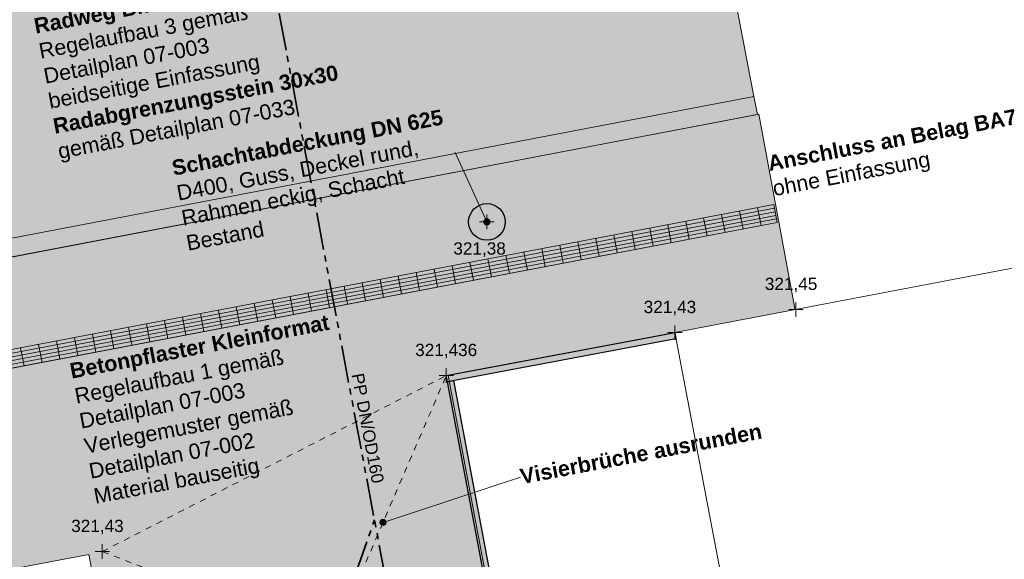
# Model space of a CAD drawing. Header units: metres. Extents: x 3500829 to 3508687, y 5372391 to 5379639.
# Tile 209 of 229: x 3504308 to 3504324, y 5375397 to 5375406. Entities that reach past the tile are written whole.
import ezdxf

# ---------------------------------------------------------------- set-up
doc = ezdxf.new("R2010")
doc.units = ezdxf.units.M
doc.header["$LTSCALE"] = 0.1
doc.linetypes.add('BHM Visierbruch', pattern=[1, 0.00254, -0.99746])
doc.linetypes.add('ISO-05 Lang gestrichelt doppelpunktiert', pattern=[8.636, 6.096, -0.762, 0.127, -0.762, 0.127, -0.762])
for name, color, linetype in [('0_Elemente', 7, 'Continuous'), ('0_Hochbau', 7, 'Continuous'), ('5_Beschriftung', 7, 'Continuous'), ('5_Elemente', 7, 'Continuous'), ('5_Flächen', 7, 'Continuous'), ('5_Leitungen', 7, 'Continuous')]:
    doc.layers.add(name, color=color, linetype=linetype)
doc.styles.add('Arial', font='arial.ttf')
doc.styles.add('Arial (bold)', font='arialbd.ttf')

# ---------------------------------------------------------------- blocks, each defined once
blk = doc.blocks.new('runder_Deckel')
at = {"linetype": 'Continuous', "lineweight": 0, "transparency": 33554687}
h = blk.add_hatch(color=252, dxfattribs=at)
edge = h.paths.add_edge_path()
edge.add_arc((0, 0), 0.4, 0, 360)
at = {"color": 252, "linetype": 'Continuous', "lineweight": 25, "transparency": 33554687}
blk.add_circle((0, 0), 0.4, dxfattribs=at)
blk = doc.blocks.new('Vermessungspunkt (2D)-10')
at = {"color": 250, "linetype": 'Continuous', "lineweight": 18, "true_color": 0x313131, "transparency": 33554687}
for p, q in [((-0.119, 0), (0.119, 0)), ((0, 0.119), (0, -0.119))]:
    blk.add_line(p, q, dxfattribs=at)
at = {"color": 250, "true_color": 0x313131, "transparency": 33554687, "insert": (-0.51, 0.402), "char_height": 0.2014, "attachment_point": 4, "line_spacing_factor": 0.970891, "style": 'Arial'}
blk.add_mtext('321,43', dxfattribs=at)
at = {"color": 0, "flags": 1}
for tag in ['Vermessungspunkt-Nr', 'Segment-Art', 'Segment-Länge', 'Segment-Winkel', 'Segment-Radius', 'Segment-Innenwinkel', 'Segment-Steigung', 'Segment-Richtung', 'Pfad_ID', 'Beschreibung']:
    blk.add_attdef(tag, (49.14, -3.06), '', height=0.00018, dxfattribs=at)
blk = doc.blocks.new('Vermessungspunkt (2D)-11')
at = {"color": 250, "linetype": 'Continuous', "lineweight": 18, "true_color": 0x313131, "transparency": 33554687}
for p, q in [((-0.119, 0), (0.119, 0)), ((0, 0.119), (0, -0.119))]:
    blk.add_line(p, q, dxfattribs=at)
at = {"color": 250, "true_color": 0x313131, "transparency": 33554687, "insert": (-0.51, 0.402), "char_height": 0.2014, "attachment_point": 4, "line_spacing_factor": 0.970891, "style": 'Arial'}
blk.add_mtext('321,436', dxfattribs=at)
at = {"color": 0, "flags": 1}
for tag in ['Vermessungspunkt-Nr', 'Segment-Art', 'Segment-Länge', 'Segment-Winkel', 'Segment-Radius', 'Segment-Innenwinkel', 'Segment-Steigung', 'Segment-Richtung', 'Pfad_ID', 'Beschreibung']:
    blk.add_attdef(tag, (54.781, -0.174), '', height=0.00018, dxfattribs=at)
blk = doc.blocks.new('Vermessungspunkt (2D)-12')
at = {"color": 250, "linetype": 'Continuous', "lineweight": 18, "true_color": 0x313131, "transparency": 33554687}
for p, q in [((-0.119, 0), (0.119, 0)), ((0, 0.119), (0, -0.119))]:
    blk.add_line(p, q, dxfattribs=at)
at = {"color": 250, "true_color": 0x313131, "transparency": 33554687, "insert": (-0.51, 0.402), "char_height": 0.2014, "attachment_point": 4, "line_spacing_factor": 0.970891, "style": 'Arial'}
blk.add_mtext('321,43', dxfattribs=at)
at = {"color": 0, "flags": 1}
for tag in ['Vermessungspunkt-Nr', 'Segment-Art', 'Segment-Länge', 'Segment-Winkel', 'Segment-Radius', 'Segment-Innenwinkel', 'Segment-Steigung', 'Segment-Richtung', 'Pfad_ID', 'Beschreibung']:
    blk.add_attdef(tag, (58.527, 0.531), '', height=0.00018, dxfattribs=at)
blk = doc.blocks.new('Vermessungspunkt (2D)-13')
at = {"color": 250, "linetype": 'Continuous', "lineweight": 18, "true_color": 0x313131, "transparency": 33554687}
for p, q in [((-0.119, 0), (0.119, 0)), ((0, 0.119), (0, -0.119))]:
    blk.add_line(p, q, dxfattribs=at)
at = {"color": 250, "true_color": 0x313131, "transparency": 33554687, "insert": (-0.51, 0.402), "char_height": 0.2014, "attachment_point": 4, "line_spacing_factor": 0.970891, "style": 'Arial'}
blk.add_mtext('321,45', dxfattribs=at)
at = {"color": 0, "flags": 1}
for tag in ['Vermessungspunkt-Nr', 'Segment-Art', 'Segment-Länge', 'Segment-Winkel', 'Segment-Radius', 'Segment-Innenwinkel', 'Segment-Steigung', 'Segment-Richtung', 'Pfad_ID', 'Beschreibung']:
    blk.add_attdef(tag, (60.514, 0.91), '', height=0.00018, dxfattribs=at)
blk = doc.blocks.new('Vermessungspunkt (2D)-111')
at = {"color": 250, "linetype": 'Continuous', "lineweight": 18, "true_color": 0x313131, "transparency": 33554687}
for p, q in [((-0.119, 0), (0.119, 0)), ((0, 0.119), (0, -0.119))]:
    blk.add_line(p, q, dxfattribs=at)
at = {"color": 250, "true_color": 0x313131, "transparency": 33554687, "insert": (-0.55, -0.455), "char_height": 0.2014, "attachment_point": 4, "line_spacing_factor": 0.970891, "style": 'Arial'}
blk.add_mtext('321,38', dxfattribs=at)
at = {"color": 0, "flags": 1}
for tag in ['Vermessungspunkt-Nr', 'Segment-Art', 'Segment-Länge', 'Segment-Winkel', 'Segment-Radius', 'Segment-Innenwinkel', 'Segment-Steigung', 'Segment-Richtung', 'Pfad_ID', 'Beschreibung']:
    blk.add_attdef(tag, (55.407, 1.849), '', height=0.00018, dxfattribs=at)

msp = doc.modelspace()

# ---------------------------------------------------------------- hatches: boundary and pattern name
at = {"layer": '0_Elemente', "linetype": 'Continuous', "lineweight": 0, "true_color": 0xdadada, "transparency": 33554687}
msp.add_hatch(color=254, dxfattribs=at).paths.add_polyline_path([(3504315.342, 5375399.845), (3504315.442, 5375399.864), (3504318.102, 5375385.726), (3504318.002, 5375385.707)])
at = {"layer": '5_Beschriftung', "linetype": 'Continuous', "lineweight": 0, "true_color": 0x2d2d2d, "transparency": 33554687}
msp.add_hatch(color=250, dxfattribs=at).paths.add_polyline_path([(3504315.969, 5375402.512), (3504315.971, 5375402.513), (3504315.973, 5375402.513), (3504315.976, 5375402.514), (3504315.978, 5375402.515), (3504315.98, 5375402.515), (3504315.983, 5375402.516), (3504315.985, 5375402.516), (3504315.988, 5375402.516), (3504315.99, 5375402.516), (3504315.993, 5375402.516), (3504315.995, 5375402.516), (3504315.997, 5375402.515), (3504316, 5375402.515), (3504316.002, 5375402.514), (3504316.005, 5375402.513), (3504316.007, 5375402.513), (3504316.009, 5375402.512), (3504316.011, 5375402.511), (3504316.014, 5375402.509), (3504316.016, 5375402.508), (3504316.018, 5375402.507), (3504316.02, 5375402.505), (3504316.022, 5375402.504), (3504316.023, 5375402.502), (3504316.025, 5375402.5), (3504316.027, 5375402.499), (3504316.028, 5375402.497), (3504316.03, 5375402.495), (3504316.031, 5375402.493), (3504316.032, 5375402.491), (3504316.034, 5375402.488), (3504316.035, 5375402.486), (3504316.036, 5375402.484), (3504316.036, 5375402.482), (3504316.037, 5375402.479), (3504316.038, 5375402.477), (3504316.038, 5375402.475), (3504316.039, 5375402.472), (3504316.039, 5375402.47), (3504316.039, 5375402.467), (3504316.039, 5375402.465), (3504316.039, 5375402.462), (3504316.039, 5375402.46), (3504316.038, 5375402.457), (3504316.038, 5375402.455), (3504316.037, 5375402.453), (3504316.037, 5375402.45), (3504316.036, 5375402.448), (3504316.035, 5375402.446), (3504316.034, 5375402.444), (3504316.033, 5375402.441), (3504316.031, 5375402.439), (3504316.03, 5375402.437), (3504316.028, 5375402.435), (3504316.027, 5375402.433), (3504316.025, 5375402.432), (3504316.024, 5375402.43), (3504316.022, 5375402.428), (3504316.02, 5375402.427), (3504316.018, 5375402.425), (3504316.016, 5375402.424), (3504316.014, 5375402.422), (3504316.012, 5375402.421), (3504316.009, 5375402.42), (3504316.007, 5375402.419), (3504316.005, 5375402.418), (3504316.002, 5375402.418), (3504316, 5375402.417), (3504315.998, 5375402.417), (3504315.995, 5375402.416), (3504315.993, 5375402.416), (3504315.99, 5375402.416), (3504315.988, 5375402.416), (3504315.985, 5375402.416), (3504315.983, 5375402.416), (3504315.981, 5375402.417), (3504315.978, 5375402.417), (3504315.976, 5375402.418), (3504315.973, 5375402.418), (3504315.971, 5375402.419), (3504315.969, 5375402.42), (3504315.967, 5375402.421), (3504315.964, 5375402.422), (3504315.962, 5375402.424), (3504315.96, 5375402.425), (3504315.958, 5375402.426), (3504315.956, 5375402.428), (3504315.955, 5375402.43), (3504315.953, 5375402.431), (3504315.951, 5375402.433), (3504315.95, 5375402.435), (3504315.948, 5375402.437), (3504315.947, 5375402.439), (3504315.946, 5375402.441), (3504315.944, 5375402.443), (3504315.943, 5375402.446), (3504315.942, 5375402.448), (3504315.942, 5375402.45), (3504315.941, 5375402.453), (3504315.94, 5375402.455), (3504315.94, 5375402.457), (3504315.939, 5375402.46), (3504315.939, 5375402.462), (3504315.939, 5375402.465), (3504315.939, 5375402.467), (3504315.939, 5375402.47), (3504315.939, 5375402.472), (3504315.94, 5375402.474), (3504315.94, 5375402.477), (3504315.941, 5375402.479), (3504315.942, 5375402.482), (3504315.942, 5375402.484), (3504315.943, 5375402.486), (3504315.944, 5375402.488), (3504315.945, 5375402.491), (3504315.947, 5375402.493), (3504315.948, 5375402.495), (3504315.95, 5375402.497), (3504315.951, 5375402.499), (3504315.953, 5375402.5), (3504315.954, 5375402.502), (3504315.956, 5375402.504), (3504315.958, 5375402.505), (3504315.96, 5375402.507), (3504315.962, 5375402.508), (3504315.964, 5375402.509), (3504315.966, 5375402.511)])
h = msp.add_hatch(color=250, dxfattribs=at)
edge = h.paths.add_edge_path()
edge.add_arc((3504314.286, 5375397.536), 0.05, 0, 360)
at = {"layer": '5_Elemente', "linetype": 'Continuous', "lineweight": 0, "true_color": 0xf5f5f5, "transparency": 33554687}
msp.add_hatch(color=7, dxfattribs=at).paths.add_polyline_path([(3504304.727, 5375401.537), (3504299.86, 5375408.865), (3504299.54, 5375408.804), (3504304.588, 5375401.205), (3504320.424, 5375404.227), (3504320.368, 5375404.522)])
at = {"layer": '5_Flächen', "linetype": 'Continuous', "lineweight": 0, "true_color": 0xf5f4f3, "transparency": 33554687}
h = msp.add_hatch(color=7, dxfattribs=at)
edge = h.paths.add_edge_path()
edge.add_line((3504282.756, 5375399.924), (3504266.652, 5375399.924))
edge.add_line((3504266.652, 5375399.924), (3504265.191, 5375406.38))
edge.add_line((3504265.191, 5375406.38), (3504276.836, 5375406.837))
edge.add_line((3504276.836, 5375406.837), (3504279.286, 5375411.302))
edge.add_line((3504279.286, 5375411.302), (3504278.253, 5375411.437))
edge.add_line((3504278.253, 5375411.437), (3504278.261, 5375411.219))
edge.add_line((3504278.261, 5375411.219), (3504257.274, 5375410.472))
edge.add_arc((3504257.299, 5375409.772), 0.7, 92.0395, 157.0395)
edge.add_line((3504256.654, 5375410.045), (3504255.874, 5375408.204))
edge.add_arc((3504255.137, 5375408.516), 0.8, 297.0396, 337.0395, ccw=False)
edge.add_arc((3504254.455, 5375409.852), 2.3, 274.2841, 297.0395, ccw=False)
edge.add_line((3504254.627, 5375407.558), (3504233.983, 5375406.012))
edge.add_line((3504233.983, 5375406.012), (3504231.979, 5375405.862))
edge.add_line((3504231.979, 5375405.862), (3504231.968, 5375406.011))
edge.add_line((3504231.968, 5375406.011), (3504231.469, 5375405.974))
edge.add_arc((3504231.532, 5375405.127), 0.85, 94.2156, 134.3809)
edge.add_line((3504230.937, 5375405.734), (3504228.201, 5375403.057))
edge.add_arc((3504227.397, 5375403.879), 1.15, 268.5443, 314.3809, ccw=False)
edge.add_line((3504227.368, 5375402.729), (3504226.868, 5375402.742))
edge.add_line((3504226.868, 5375402.742), (3504226.864, 5375402.592))
edge.add_line((3504226.864, 5375402.592), (3504204.871, 5375403.151))
edge.add_line((3504204.871, 5375403.151), (3504202.872, 5375403.202))
edge.add_line((3504202.872, 5375403.202), (3504205.708, 5375388.296))
edge.add_line((3504205.708, 5375388.296), (3504231.296, 5375393.165))
edge.add_line((3504231.296, 5375393.165), (3504232.773, 5375385.404))
edge.add_line((3504232.773, 5375385.404), (3504233.621, 5375384.542))
edge.add_line((3504233.621, 5375384.542), (3504238.928, 5375385.572))
edge.add_line((3504238.928, 5375385.572), (3504239.532, 5375382.259))
edge.add_line((3504239.532, 5375382.259), (3504246.505, 5375383.592))
edge.add_line((3504246.505, 5375383.592), (3504246.172, 5375385.399))
edge.add_line((3504246.172, 5375385.399), (3504251.852, 5375386.469))
edge.add_line((3504251.852, 5375386.469), (3504251.982, 5375385.729))
edge.add_line((3504251.982, 5375385.729), (3504260.442, 5375387.319))
edge.add_line((3504260.442, 5375387.319), (3504260.302, 5375388.059))
edge.add_line((3504260.302, 5375388.059), (3504265.902, 5375389.109))
edge.add_line((3504265.902, 5375389.109), (3504266.764, 5375384.334))
edge.add_line((3504266.764, 5375384.334), (3504271.215, 5375385.14))
edge.add_line((3504271.215, 5375385.14), (3504271.172, 5375385.369))
edge.add_line((3504271.172, 5375385.369), (3504274.413, 5375385.985))
edge.add_line((3504274.413, 5375385.985), (3504274.198, 5375387.115))
edge.add_line((3504274.198, 5375387.115), (3504288.161, 5375389.768))
edge.add_line((3504288.161, 5375389.768), (3504287.575, 5375392.864))
edge.add_line((3504287.575, 5375392.864), (3504309.461, 5375397.01))
edge.add_line((3504309.461, 5375397.01), (3504310.262, 5375392.796))
edge.add_line((3504310.262, 5375392.796), (3504316.476, 5375393.988))
edge.add_line((3504316.476, 5375393.988), (3504315.356, 5375399.944))
edge.add_line((3504315.356, 5375399.944), (3504319.102, 5375400.649))
edge.add_line((3504319.102, 5375400.649), (3504321.042, 5375401.019))
edge.add_line((3504321.042, 5375401.019), (3504320.445, 5375404.234))
edge.add_line((3504320.445, 5375404.234), (3504304.62, 5375401.205))
edge.add_line((3504304.62, 5375401.205), (3504302.061, 5375405.063))
edge.add_line((3504302.061, 5375405.063), (3504296.897, 5375401.632))
edge.add_line((3504296.897, 5375401.632), (3504292.708, 5375403.273))
edge.add_line((3504292.708, 5375403.273), (3504282.756, 5375399.924))
at = {"layer": '5_Flächen', "linetype": 'Continuous', "lineweight": 9, "true_color": 0xdddddd, "transparency": 33554687}
h = msp.add_hatch(dxfattribs=at)
h.set_pattern_fill('Pflaster klein', color=254, angle=101.2714, style=0, pattern_type=2)
h.set_pattern_definition([(191.2714, (3504260.2785, 5375396.7206), (-0.3958, 1.98594), [0.15, -1.575]), (191.2714, (3504260.2492, 5375396.8677), (-0.3958, 1.98594), [0.15, -1.575]), (191.2714, (3504260.3224, 5375396.5), (-0.3958, 1.98594), [0.15, -1.575]), (191.2714, (3504260.1905, 5375397.162), (-0.3958, 1.98594), [0.15, -1.575]), (191.2714, (3504260.1465, 5375397.3826), (-0.3958, 1.98594), [0.15, -1.575]), (191.2714, (3504260.1172, 5375397.5297), (-0.3958, 1.98594), [0.15, -1.575]), (191.2714, (3504260.0586, 5375397.824), (-0.3958, 1.98594), [0.15, -1.575]), (191.2714, (3504260.0146, 5375398.0446), (-0.3958, 1.98594), [0.15, -1.575]), (191.2714, (3504259.9853, 5375398.1917), (-0.3958, 1.98594), [0.15, -1.575]), (191.2714, (3504260.4405, 5375397.0588), (-0.3958, 1.98594), [0.225, -1.5]), (191.2714, (3504260.3819, 5375397.353), (-0.3958, 1.98594), [0.225, -1.5]), (191.2714, (3504260.5578, 5375396.4704), (-0.3958, 1.98594), [0.225, -1.5]), (191.2714, (3504260.5138, 5375396.691), (-0.3958, 1.98594), [0.225, -1.5]), (191.2714, (3504260.4845, 5375396.8381), (-0.3958, 1.98594), [0.225, -1.5]), (191.2714, (3504260.3525, 5375397.5001), (-0.3958, 1.98594), [0.225, -1.5]), (191.2714, (3504260.294, 5375397.7943), (-0.3958, 1.98594), [0.225, -1.5]), (191.2714, (3504260.2206, 5375398.162), (-0.3958, 1.98594), [0.225, -1.5]), (191.2714, (3504260.25, 5375398.015), (-0.3958, 1.98594), [0.225, -1.5]), (191.2714, (3504260.9844, 5375396.6319), (-0.3958, 1.98594), [0.15, -1.575]), (191.2714, (3504260.9258, 5375396.926), (-0.3958, 1.98594), [0.15, -1.575]), (191.2714, (3504260.8818, 5375397.1467), (-0.3958, 1.98594), [0.15, -1.575]), (191.2714, (3504260.8525, 5375397.2939), (-0.3958, 1.98594), [0.15, -1.575]), (191.2714, (3504260.7939, 5375397.588), (-0.3958, 1.98594), [0.15, -1.575]), (191.2714, (3504260.7499, 5375397.8087), (-0.3958, 1.98594), [0.15, -1.575]), (191.2714, (3504260.7206, 5375397.9558), (-0.3958, 1.98594), [0.15, -1.575]), (191.2714, (3504260.662, 5375398.25), (-0.3958, 1.98594), [0.15, -1.575]), (191.2714, (3504260.618, 5375398.4707), (-0.3958, 1.98594), [0.15, -1.575]), (191.2714, (3504261.1462, 5375396.5876), (-0.3958, 1.98594), [0.15, -1.575]), (191.2714, (3504261.1169, 5375396.7347), (-0.3958, 1.98594), [0.15, -1.575]), (191.2714, (3504261.0582, 5375397.029), (-0.3958, 1.98594), [0.15, -1.575]), (191.2714, (3504261.0143, 5375397.2496), (-0.3958, 1.98594), [0.15, -1.575]), (191.2714, (3504260.9703, 5375397.4703), (-0.3958, 1.98594), [0.15, -1.575]), (191.2714, (3504260.7797, 5375398.4265), (-0.3958, 1.98594), [0.15, -1.575]), (191.2714, (3504260.9116, 5375397.7645), (-0.3958, 1.98594), [0.15, -1.575]), (191.2714, (3504260.8823, 5375397.9116), (-0.3958, 1.98594), [0.15, -1.575]), (191.2714, (3504260.8384, 5375398.1323), (-0.3958, 1.98594), [0.15, -1.575]), (191.2714, (3504261.3229, 5375396.8523), (-0.3958, 1.98594), [0.225, -1.5]), (191.2714, (3504261.2936, 5375396.9994), (-0.3958, 1.98594), [0.225, -1.5]), (191.2714, (3504261.2496, 5375397.22), (-0.3958, 1.98594), [0.225, -1.5]), (191.2714, (3504261.1616, 5375397.6614), (-0.3958, 1.98594), [0.225, -1.5]), (191.2714, (3504261.1177, 5375397.882), (-0.3958, 1.98594), [0.225, -1.5]), (191.2714, (3504261.2203, 5375397.3671), (-0.3958, 1.98594), [0.225, -1.5]), (191.2714, (3504261.0883, 5375398.0291), (-0.3958, 1.98594), [0.225, -1.5]), (191.2714, (3504261.0297, 5375398.3233), (-0.3958, 1.98594), [0.225, -1.5]), (191.2714, (3504260.9857, 5375398.544), (-0.3958, 1.98594), [0.225, -1.5]), (191.2714, (3504261.5585, 5375397.2051), (-0.3958, 1.98594), [0.3, -1.425]), (191.2714, (3504261.6024, 5375396.9845), (-0.3958, 1.98594), [0.3, -1.425]), (191.2714, (3504261.4998, 5375397.4993), (-0.3958, 1.98594), [0.3, -1.425]), (191.2714, (3504261.6318, 5375396.8374), (-0.3958, 1.98594), [0.3, -1.425]), (191.2714, (3504261.4705, 5375397.6464), (-0.3958, 1.98594), [0.3, -1.425]), (191.2714, (3504261.4265, 5375397.8671), (-0.3958, 1.98594), [0.3, -1.425]), (191.2714, (3504261.3679, 5375398.1613), (-0.3958, 1.98594), [0.3, -1.425]), (191.2714, (3504261.3386, 5375398.3084), (-0.3958, 1.98594), [0.3, -1.425]), (191.2714, (3504261.2946, 5375398.529), (-0.3958, 1.98594), [0.3, -1.425]), (191.2714, (3504261.5446, 5375398.426), (-0.3958, 1.98594), [0.225, -1.5]), (191.2714, (3504261.8817, 5375396.7342), (-0.3958, 1.98594), [0.225, -1.5]), (191.2714, (3504261.8378, 5375396.9549), (-0.3958, 1.98594), [0.225, -1.5]), (191.2714, (3504261.8084, 5375397.102), (-0.3958, 1.98594), [0.225, -1.5]), (191.2714, (3504261.7498, 5375397.3962), (-0.3958, 1.98594), [0.225, -1.5]), (191.2714, (3504261.7058, 5375397.6169), (-0.3958, 1.98594), [0.225, -1.5]), (191.2714, (3504261.6765, 5375397.764), (-0.3958, 1.98594), [0.225, -1.5]), (191.2714, (3504261.6179, 5375398.0582), (-0.3958, 1.98594), [0.225, -1.5]), (191.2714, (3504261.5739, 5375398.2789), (-0.3958, 1.98594), [0.225, -1.5]), (191.2714, (3504260.8227, 5375396.6761), (-0.3958, 1.98594), [0.3, -1.425]), (191.2714, (3504260.5295, 5375398.1472), (-0.3958, 1.98594), [0.3, -1.425]), (191.2714, (3504260.5588, 5375398), (-0.3958, 1.98594), [0.3, -1.425]), (191.2714, (3504260.7494, 5375397.0439), (-0.3958, 1.98594), [0.3, -1.425]), (191.2714, (3504260.7933, 5375396.8232), (-0.3958, 1.98594), [0.3, -1.425]), (191.2714, (3504260.6907, 5375397.338), (-0.3958, 1.98594), [0.3, -1.425]), (191.2714, (3504260.6174, 5375397.7059), (-0.3958, 1.98594), [0.3, -1.425]), (191.2714, (3504260.6614, 5375397.4852), (-0.3958, 1.98594), [0.3, -1.425]), (101.2714, (3504260.19, 5375396.397), (-1.69173, -0.33716), []), (101.2714, (3504260.3371, 5375396.4264), (-1.69173, -0.33716), []), (101.2714, (3504260.5578, 5375396.4704), (-1.69173, -0.33716), []), (101.2714, (3504260.852, 5375396.529), (-1.69173, -0.33716), []), (101.2714, (3504260.9991, 5375396.5583), (-1.69173, -0.33716), []), (101.2714, (3504261.1462, 5375396.5876), (-1.69173, -0.33716), []), (101.2714, (3504261.3669, 5375396.6316), (-1.69173, -0.33716), []), (101.2714, (3504261.661, 5375396.6903), (-1.69173, -0.33716), []), (191.2714, (3504260.4855, 5375398.3678), (-0.3958, 1.98594), [0.3, -1.425])])
edge = h.paths.add_edge_path()
edge.add_line((3504282.756, 5375399.924), (3504266.652, 5375399.924))
edge.add_line((3504266.652, 5375399.924), (3504265.191, 5375406.38))
edge.add_line((3504265.191, 5375406.38), (3504276.836, 5375406.837))
edge.add_line((3504276.836, 5375406.837), (3504279.286, 5375411.302))
edge.add_line((3504279.286, 5375411.302), (3504278.253, 5375411.437))
edge.add_line((3504278.253, 5375411.437), (3504278.261, 5375411.219))
edge.add_line((3504278.261, 5375411.219), (3504257.274, 5375410.472))
edge.add_arc((3504257.299, 5375409.772), 0.7, 92.0395, 157.0395)
edge.add_line((3504256.654, 5375410.045), (3504255.874, 5375408.204))
edge.add_arc((3504255.137, 5375408.516), 0.8, 297.0396, 337.0395, ccw=False)
edge.add_arc((3504254.455, 5375409.852), 2.3, 274.2841, 297.0395, ccw=False)
edge.add_line((3504254.627, 5375407.558), (3504233.983, 5375406.012))
edge.add_line((3504233.983, 5375406.012), (3504231.979, 5375405.862))
edge.add_line((3504231.979, 5375405.862), (3504231.968, 5375406.011))
edge.add_line((3504231.968, 5375406.011), (3504231.469, 5375405.974))
edge.add_arc((3504231.532, 5375405.127), 0.85, 94.2156, 134.3809)
edge.add_line((3504230.937, 5375405.734), (3504228.201, 5375403.057))
edge.add_arc((3504227.397, 5375403.879), 1.15, 268.5443, 314.3809, ccw=False)
edge.add_line((3504227.368, 5375402.729), (3504226.868, 5375402.742))
edge.add_line((3504226.868, 5375402.742), (3504226.864, 5375402.592))
edge.add_line((3504226.864, 5375402.592), (3504204.871, 5375403.151))
edge.add_line((3504204.871, 5375403.151), (3504202.872, 5375403.202))
edge.add_line((3504202.872, 5375403.202), (3504205.708, 5375388.296))
edge.add_line((3504205.708, 5375388.296), (3504231.296, 5375393.165))
edge.add_line((3504231.296, 5375393.165), (3504232.773, 5375385.404))
edge.add_line((3504232.773, 5375385.404), (3504233.621, 5375384.542))
edge.add_line((3504233.621, 5375384.542), (3504238.928, 5375385.572))
edge.add_line((3504238.928, 5375385.572), (3504239.532, 5375382.259))
edge.add_line((3504239.532, 5375382.259), (3504246.505, 5375383.592))
edge.add_line((3504246.505, 5375383.592), (3504246.172, 5375385.399))
edge.add_line((3504246.172, 5375385.399), (3504251.852, 5375386.469))
edge.add_line((3504251.852, 5375386.469), (3504251.982, 5375385.729))
edge.add_line((3504251.982, 5375385.729), (3504260.442, 5375387.319))
edge.add_line((3504260.442, 5375387.319), (3504260.302, 5375388.059))
edge.add_line((3504260.302, 5375388.059), (3504265.902, 5375389.109))
edge.add_line((3504265.902, 5375389.109), (3504266.764, 5375384.334))
edge.add_line((3504266.764, 5375384.334), (3504271.215, 5375385.14))
edge.add_line((3504271.215, 5375385.14), (3504271.172, 5375385.369))
edge.add_line((3504271.172, 5375385.369), (3504274.413, 5375385.985))
edge.add_line((3504274.413, 5375385.985), (3504274.198, 5375387.115))
edge.add_line((3504274.198, 5375387.115), (3504288.161, 5375389.768))
edge.add_line((3504288.161, 5375389.768), (3504287.575, 5375392.864))
edge.add_line((3504287.575, 5375392.864), (3504309.461, 5375397.01))
edge.add_line((3504309.461, 5375397.01), (3504310.262, 5375392.796))
edge.add_line((3504310.262, 5375392.796), (3504316.476, 5375393.988))
edge.add_line((3504316.476, 5375393.988), (3504315.356, 5375399.944))
edge.add_line((3504315.356, 5375399.944), (3504319.102, 5375400.649))
edge.add_line((3504319.102, 5375400.649), (3504321.042, 5375401.019))
edge.add_line((3504321.042, 5375401.019), (3504320.445, 5375404.234))
edge.add_line((3504320.445, 5375404.234), (3504304.62, 5375401.205))
edge.add_line((3504304.62, 5375401.205), (3504302.061, 5375405.063))
edge.add_line((3504302.061, 5375405.063), (3504296.897, 5375401.632))
edge.add_line((3504296.897, 5375401.632), (3504292.708, 5375403.273))
edge.add_line((3504292.708, 5375403.273), (3504282.756, 5375399.924))
at = {"layer": '5_Flächen', "linetype": 'Continuous', "lineweight": 0, "true_color": 0xdadada, "transparency": 33554687}
msp.add_hatch(color=254, dxfattribs=at).paths.add_polyline_path([(3504304.732, 5375401.536), (3504320.368, 5375404.522), (3504319.618, 5375408.451), (3504306.589, 5375405.965), (3504304.152, 5375409.633), (3504299.89, 5375408.82)])
at = {"layer": '5_Flächen', "linetype": 'Continuous', "lineweight": 0, "true_color": 0x00b8e6, "transparency": 33554687}
msp.add_hatch(color=140, dxfattribs=at).paths.add_polyline_path([(3504304.732, 5375401.536), (3504320.368, 5375404.522), (3504319.618, 5375408.451), (3504306.589, 5375405.965), (3504305.701, 5375407.301), (3504302.37, 5375405.087)])
at = {"layer": '5_Flächen', "linetype": 'Continuous', "lineweight": 0, "true_color": 0x959595, "transparency": 33554687}
msp.add_hatch(color=252, dxfattribs=at).paths.add_polyline_path([(3504320.691, 5375402.75), (3504320.747, 5375402.455), (3504289.538, 5375396.517), (3504289.482, 5375396.811)])
at = {"layer": '5_Flächen', "linetype": 'Continuous', "lineweight": 13, "true_color": 0xd2d2d2, "transparency": 33554687}
h = msp.add_hatch(dxfattribs=at)
h.set_pattern_fill('Rillenplatten-33', color=254, style=0, pattern_type=2)
h.set_pattern_definition([(-169.22602, (3504183.38585, 5375376.62234), (-0.05608056, 0.2947117), [])])
h.paths.add_polyline_path([(3504320.691, 5375402.75), (3504320.747, 5375402.455), (3504289.538, 5375396.517), (3504289.482, 5375396.811)])
at = {"layer": '5_Flächen', "linetype": 'Continuous', "lineweight": 9, "true_color": 0xd2d2d2, "transparency": 33554687}
h = msp.add_hatch(dxfattribs=at)
h.set_pattern_fill('Rillenplatten-34', color=254, style=0, pattern_type=2)
h.set_pattern_definition([(-169.22602, (3504183.37463, 5375376.6813), (-0.05608056, 0.2947117), []), (-169.22602, (3504183.36342, 5375376.74023), (-0.05608056, 0.2947117), []), (-169.22602, (3504183.3522, 5375376.79917), (-0.05608056, 0.2947117), []), (-169.22602, (3504183.341, 5375376.8581), (-0.05608056, 0.2947117), [])])
h.paths.add_polyline_path([(3504320.691, 5375402.75), (3504320.747, 5375402.455), (3504289.538, 5375396.517), (3504289.482, 5375396.811)])
at = {"layer": '5_Flächen', "linetype": 'Continuous', "lineweight": 13, "true_color": 0x828282, "transparency": 33554687}
h = msp.add_hatch(dxfattribs=at)
h.set_pattern_fill('Rillenplatten-35', color=8, style=0, pattern_type=2)
h.set_pattern_definition([(100.77398, (3504183.38585, 5375376.62234), (-0.2947117, -0.05608056), [])])
h.paths.add_polyline_path([(3504320.691, 5375402.75), (3504320.747, 5375402.455), (3504289.538, 5375396.517), (3504289.482, 5375396.811)])

# ---------------------------------------------------------------- linework, layer by layer
at = {"layer": '0_Elemente', "color": 251, "linetype": 'Continuous', "lineweight": 25, "true_color": 0x646464, "transparency": 33554687, "flags": 128}
msp.add_lwpolyline([(3504315.342, 5375399.845), (3504315.442, 5375399.864), (3504318.102, 5375385.726), (3504318.002, 5375385.707)], close=True, dxfattribs=at)
at = {"layer": '5_Beschriftung', "color": 250, "linetype": 'Continuous', "lineweight": 18, "true_color": 0x2d2d2d, "transparency": 33554687}
for p, q in [((3504315.989, 5375402.466), (3504315.468, 5375403.605)), ((3504314.286, 5375397.536), (3504316.538, 5375398.28))]:
    msp.add_line(p, q, dxfattribs=at)
at = {"layer": '5_Beschriftung', "color": 7, "linetype": 'BHM Visierbruch', "lineweight": 18, "transparency": 33554687}
msp.add_line((3504309.683, 5375397.059), (3504315.323, 5375399.945), dxfattribs=at)
at = {"layer": '5_Beschriftung', "color": 250, "linetype": 'Continuous', "lineweight": 18, "true_color": 0x2d2d2d, "transparency": 33554687, "flags": 128}
msp.add_lwpolyline([(3504315.969, 5375402.512), (3504315.971, 5375402.513), (3504315.973, 5375402.513), (3504315.976, 5375402.514), (3504315.978, 5375402.515), (3504315.98, 5375402.515), (3504315.983, 5375402.516), (3504315.985, 5375402.516), (3504315.988, 5375402.516), (3504315.99, 5375402.516), (3504315.993, 5375402.516), (3504315.995, 5375402.516), (3504315.997, 5375402.515), (3504316, 5375402.515), (3504316.002, 5375402.514), (3504316.005, 5375402.513), (3504316.007, 5375402.513), (3504316.009, 5375402.512), (3504316.011, 5375402.511), (3504316.014, 5375402.509), (3504316.016, 5375402.508), (3504316.018, 5375402.507), (3504316.02, 5375402.505), (3504316.022, 5375402.504), (3504316.023, 5375402.502), (3504316.025, 5375402.5), (3504316.027, 5375402.499), (3504316.028, 5375402.497), (3504316.03, 5375402.495), (3504316.031, 5375402.493), (3504316.032, 5375402.491), (3504316.034, 5375402.488), (3504316.035, 5375402.486), (3504316.036, 5375402.484), (3504316.036, 5375402.482), (3504316.037, 5375402.479), (3504316.038, 5375402.477), (3504316.038, 5375402.475), (3504316.039, 5375402.472), (3504316.039, 5375402.47), (3504316.039, 5375402.467), (3504316.039, 5375402.465), (3504316.039, 5375402.462), (3504316.039, 5375402.46), (3504316.038, 5375402.457), (3504316.038, 5375402.455), (3504316.037, 5375402.453), (3504316.037, 5375402.45), (3504316.036, 5375402.448), (3504316.035, 5375402.446), (3504316.034, 5375402.444), (3504316.033, 5375402.441), (3504316.031, 5375402.439), (3504316.03, 5375402.437), (3504316.028, 5375402.435), (3504316.027, 5375402.433), (3504316.025, 5375402.432), (3504316.024, 5375402.43), (3504316.022, 5375402.428), (3504316.02, 5375402.427), (3504316.018, 5375402.425), (3504316.016, 5375402.424), (3504316.014, 5375402.422), (3504316.012, 5375402.421), (3504316.009, 5375402.42), (3504316.007, 5375402.419), (3504316.005, 5375402.418), (3504316.002, 5375402.418), (3504316, 5375402.417), (3504315.998, 5375402.417), (3504315.995, 5375402.416), (3504315.993, 5375402.416), (3504315.99, 5375402.416), (3504315.988, 5375402.416), (3504315.985, 5375402.416), (3504315.983, 5375402.416), (3504315.981, 5375402.417), (3504315.978, 5375402.417), (3504315.976, 5375402.418), (3504315.973, 5375402.418), (3504315.971, 5375402.419), (3504315.969, 5375402.42), (3504315.967, 5375402.421), (3504315.964, 5375402.422), (3504315.962, 5375402.424), (3504315.96, 5375402.425), (3504315.958, 5375402.426), (3504315.956, 5375402.428), (3504315.955, 5375402.43), (3504315.953, 5375402.431), (3504315.951, 5375402.433), (3504315.95, 5375402.435), (3504315.948, 5375402.437), (3504315.947, 5375402.439), (3504315.946, 5375402.441), (3504315.944, 5375402.443), (3504315.943, 5375402.446), (3504315.942, 5375402.448), (3504315.942, 5375402.45), (3504315.941, 5375402.453), (3504315.94, 5375402.455), (3504315.94, 5375402.457), (3504315.939, 5375402.46), (3504315.939, 5375402.462), (3504315.939, 5375402.465), (3504315.939, 5375402.467), (3504315.939, 5375402.47), (3504315.939, 5375402.472), (3504315.94, 5375402.474), (3504315.94, 5375402.477), (3504315.941, 5375402.479), (3504315.942, 5375402.482), (3504315.942, 5375402.484), (3504315.943, 5375402.486), (3504315.944, 5375402.488), (3504315.945, 5375402.491), (3504315.947, 5375402.493), (3504315.948, 5375402.495), (3504315.95, 5375402.497), (3504315.951, 5375402.499), (3504315.953, 5375402.5), (3504315.954, 5375402.502), (3504315.956, 5375402.504), (3504315.958, 5375402.505), (3504315.96, 5375402.507), (3504315.962, 5375402.508), (3504315.964, 5375402.509), (3504315.966, 5375402.511), (3504315.969, 5375402.512)], close=True, dxfattribs=at)
at = {"layer": '5_Beschriftung', "color": 7, "linetype": 'BHM Visierbruch', "lineweight": 18, "transparency": 33554687, "flags": 128}
for points in [[(3504316.444, 5375393.989), (3504313.45, 5375395.595), (3504315.323, 5375399.945)], [(3504310.23, 5375392.797), (3504313.45, 5375395.595), (3504309.683, 5375397.059)]]:
    msp.add_lwpolyline(points, dxfattribs=at)
at = {"layer": '5_Beschriftung', "color": 250, "linetype": 'Continuous', "lineweight": 18, "true_color": 0x2d2d2d, "transparency": 33554687}
msp.add_circle((3504314.286, 5375397.536), 0.05, dxfattribs=at)
at = {"layer": '5_Elemente', "color": 8, "linetype": 'Continuous', "lineweight": 18, "true_color": 0x777777, "transparency": 33554687, "flags": 128}
msp.add_lwpolyline([(3504304.727, 5375401.537), (3504299.86, 5375408.865), (3504299.54, 5375408.804), (3504304.588, 5375401.205), (3504320.424, 5375404.227), (3504320.368, 5375404.522)], close=True, dxfattribs=at)
at = {"layer": '5_Flächen', "color": 253, "linetype": 'Continuous', "lineweight": 9, "true_color": 0xa8a8a8, "transparency": 33554687, "flags": 128}
msp.add_lwpolyline([(3504304.732, 5375401.536), (3504320.368, 5375404.522), (3504319.618, 5375408.451), (3504306.589, 5375405.965), (3504304.152, 5375409.633), (3504299.89, 5375408.82)], close=True, dxfattribs=at)
at = {"layer": '5_Flächen', "color": 140, "linetype": 'Continuous', "lineweight": 9, "transparency": 33554687, "flags": 128}
msp.add_lwpolyline([(3504304.732, 5375401.536), (3504320.368, 5375404.522), (3504319.618, 5375408.451), (3504306.589, 5375405.965), (3504305.701, 5375407.301), (3504302.37, 5375405.087)], close=True, dxfattribs=at)
at = {"layer": '5_Flächen', "color": 254, "linetype": 'Continuous', "lineweight": 13, "true_color": 0xe8e6dd, "transparency": 33554687, "flags": 128}
msp.add_lwpolyline([(3504274.198, 5375387.115), (3504288.161, 5375389.768), (3504287.575, 5375392.864), (3504309.461, 5375397.01), (3504310.262, 5375392.796), (3504316.476, 5375393.988), (3504315.356, 5375399.944), (3504319.102, 5375400.649), (3504321.042, 5375401.019), (3504320.445, 5375404.234), (3504304.62, 5375401.205), (3504302.061, 5375405.063), (3504296.897, 5375401.632), (3504292.708, 5375403.273), (3504282.756, 5375399.924), (3504266.652, 5375399.924)], dxfattribs=at)
at = {"layer": '5_Flächen', "color": 254, "linetype": 'Continuous', "lineweight": 13, "true_color": 0xdddddd, "transparency": 33554687, "flags": 128}
msp.add_lwpolyline([(3504320.691, 5375402.75), (3504320.747, 5375402.455), (3504289.538, 5375396.517), (3504289.482, 5375396.811)], close=True, dxfattribs=at)
at = {"layer": '5_Leitungen', "color": 152, "linetype": 'ISO-05 Lang gestrichelt doppelpunktiert', "lineweight": 35, "true_color": 0x0077c6, "transparency": 33554687}
for p, q in [((3504315.158, 5375392.2), (3504311.434, 5375411.992)), ((3504313.45, 5375395.595), (3504314.146, 5375397.577))]:
    msp.add_line(p, q, dxfattribs=at)

# ---------------------------------------------------------------- block references
at = {"layer": '5_Beschriftung', "color": 250, "true_color": 0x313131, "transparency": 33554687}
for name, p in [('Vermessungspunkt (2D)-111', (3504315.989, 5375402.466, 321.38)), ('Vermessungspunkt (2D)-11', (3504315.323, 5375399.945, 321.436)), ('Vermessungspunkt (2D)-10', (3504309.683, 5375397.059, 321.43))]:
    msp.add_blockref(name, p, dxfattribs=at)
at = {"layer": '5_Elemente', "color": 250, "true_color": 0x333333, "transparency": 33554687, "xscale": 0.7500000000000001, "yscale": 0.7500000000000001, "zscale": 0.7500000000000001}
msp.add_blockref('runder_Deckel', (3504315.989, 5375402.466), dxfattribs=at)

# ---------------------------------------------------------------- texts
at = {"layer": '5_Beschriftung', "color": 250, "true_color": 0x2d2d2d, "transparency": 33554687, "attachment_point": 1, "rotation": 10.77, "line_spacing_factor": 0.996218, "style": 'Arial (bold)'}
for s, insert, char_height, width in [('Radweg Blaues Band\\P{\\fArial|b0|i0|c0|p0;Regelaufbau 3 gemäß Detailplan 07-003\\Pbeidseitige Einfassung\\P}Radabgrenzungsstein 30x30\\P{\\fArial|b0|i0|c0|p0;gemäß Detailplan 07-033}', (3504308.545, 5375405.8), 0.25172, 4.8044), ('Schachtabdeckung DN 625{\\fArial|b0|i0|c0|p0;\\PD400, Guss, Deckel rund, Rahmen eckig, Schacht Bestand}', (3504310.805, 5375403.471), 0.25172, 4.60636), ('Betonpflaster Kleinformat\\P{\\fArial|b0|i0|c0|p0;Regelaufbau 1 gemäß Detailplan 07-003} {\\fArial|b0|i0|c0|p0;Verlegemuster} {\\fArial|b0|i0|c0|p0;gemäß Detailplan 07-002}{\\fArial|b0|i0|c0|p0;\\PMaterial bauseitig}', (3504309.132, 5375400.142), 0.251722, 4.8044)]:
    msp.add_mtext(s, dxfattribs=dict(at, insert=insert, char_height=char_height, width=width))
at = {"layer": '5_Beschriftung', "color": 150, "true_color": 0x0069ff, "transparency": 33554687, "insert": (3504313.967, 5375400), "char_height": 0.20138, "attachment_point": 1, "rotation": 280.6546, "line_spacing_factor": 0.970891, "style": 'Arial'}
msp.add_mtext('PP DN/OD160', dxfattribs=at)

# ---------------------------------------------------------------- next in the draw order: wipeouts: each hides what was drawn before it
at = {"color": 255, "linetype": 'Continuous', "lineweight": 13, "transparency": 33554687}
msp.add_wipeout([(3504392.96, 5375411.89), (3504393.1, 5375413.34), (3504406.58, 5375412.04), (3504406.08, 5375406.37), (3504410.03, 5375407.12), (3504410.01, 5375407.23), (3504410.64, 5375407.35), (3504412.52, 5375397.68), (3504322.88, 5375380.61), (3504319.07, 5375400.65), (3504386.78, 5375413.57), (3504387.27, 5375411.01)], dxfattribs=at).dxf.layer = '0_Hochbau'

# ---------------------------------------------------------------- next in the draw order: linework, layer by layer
at = {"layer": '0_Hochbau', "color": 251, "linetype": 'Continuous', "lineweight": 13, "true_color": 0x555555, "transparency": 33554687, "flags": 128}
msp.add_lwpolyline([(3504392.96, 5375411.89), (3504393.1, 5375413.34), (3504406.58, 5375412.04), (3504406.08, 5375406.37), (3504410.03, 5375407.12), (3504410.01, 5375407.23), (3504410.64, 5375407.35), (3504412.52, 5375397.68), (3504322.88, 5375380.61), (3504319.07, 5375400.65), (3504386.78, 5375413.57), (3504387.27, 5375411.01)], close=True, dxfattribs=at)

# ---------------------------------------------------------------- next in the draw order: wipeouts: each hides what was drawn before it
at = {"color": 255, "linetype": 'Continuous', "lineweight": 13, "transparency": 33554687}
msp.add_wipeout([(3504405.28, 5375398.56), (3504391.8, 5375399.86), (3504393.1, 5375413.34), (3504392.96, 5375411.89), (3504387.27, 5375411.01), (3504386.78, 5375413.57), (3504319.07, 5375400.65), (3504322.88, 5375380.61), (3504412.52, 5375397.68), (3504410.64, 5375407.35), (3504410.01, 5375407.23), (3504410.03, 5375407.12), (3504406.08, 5375406.37), (3504406.58, 5375412.04)], dxfattribs=at).dxf.layer = '0_Hochbau'

# ---------------------------------------------------------------- next in the draw order: hatches: boundary and pattern name
at = {"layer": '0_Elemente', "linetype": 'Continuous', "lineweight": 0, "true_color": 0xdadada, "transparency": 33554687}
msp.add_hatch(color=254, dxfattribs=at).paths.add_polyline_path([(3504315.342, 5375399.845), (3504315.323, 5375399.945), (3504319.07, 5375400.65), (3504319.089, 5375400.55)])

# ---------------------------------------------------------------- next in the draw order: linework, layer by layer
at = {"layer": '0_Elemente', "color": 251, "linetype": 'Continuous', "lineweight": 25, "true_color": 0x646464, "transparency": 33554687, "flags": 128}
msp.add_lwpolyline([(3504315.342, 5375399.845), (3504315.323, 5375399.945), (3504319.07, 5375400.65), (3504319.089, 5375400.55)], close=True, dxfattribs=at)
at = {"layer": '0_Hochbau', "color": 8, "linetype": 'Continuous', "lineweight": 13, "true_color": 0x777777, "transparency": 33554687, "flags": 128}
msp.add_lwpolyline([(3504405.28, 5375398.56), (3504391.8, 5375399.86), (3504393.1, 5375413.34), (3504392.96, 5375411.89), (3504387.27, 5375411.01), (3504386.78, 5375413.57), (3504319.07, 5375400.65), (3504322.88, 5375380.61), (3504412.52, 5375397.68), (3504410.64, 5375407.35), (3504410.01, 5375407.23), (3504410.03, 5375407.12), (3504406.08, 5375406.37), (3504406.58, 5375412.04)], close=True, dxfattribs=at)

# ---------------------------------------------------------------- next in the draw order: block references
at = {"layer": '5_Beschriftung', "color": 250, "true_color": 0x313131, "transparency": 33554687}
for name, p in [('Vermessungspunkt (2D)-13', (3504321.056, 5375401.029, 321.45)), ('Vermessungspunkt (2D)-12', (3504319.07, 5375400.65, 321.43))]:
    msp.add_blockref(name, p, dxfattribs=at)

# ---------------------------------------------------------------- next in the draw order: texts
at = {"layer": '5_Beschriftung', "color": 250, "true_color": 0x2d2d2d, "transparency": 33554687, "insert": (3504320.575, 5375403.547), "char_height": 0.25172, "attachment_point": 1, "rotation": 10.77, "line_spacing_factor": 0.996218, "style": 'Arial (bold)'}
msp.add_mtext('Anschluss an Belag BA7{\\fArial|b0|i0|c0|p0;\\Pohne Einfassung}', dxfattribs=at)
at = {"layer": '5_Beschriftung', "color": 250, "true_color": 0x2d2d2d, "transparency": 33554687, "insert": (3504316.514, 5375398.41), "char_height": 0.25172, "width": 4.60636, "attachment_point": 1, "rotation": 10.77, "line_spacing_factor": 0.996218, "style": 'Arial (bold)'}
msp.add_mtext('Visierbrüche ausrunden', dxfattribs=at)

doc.saveas('drawing.dxf')
